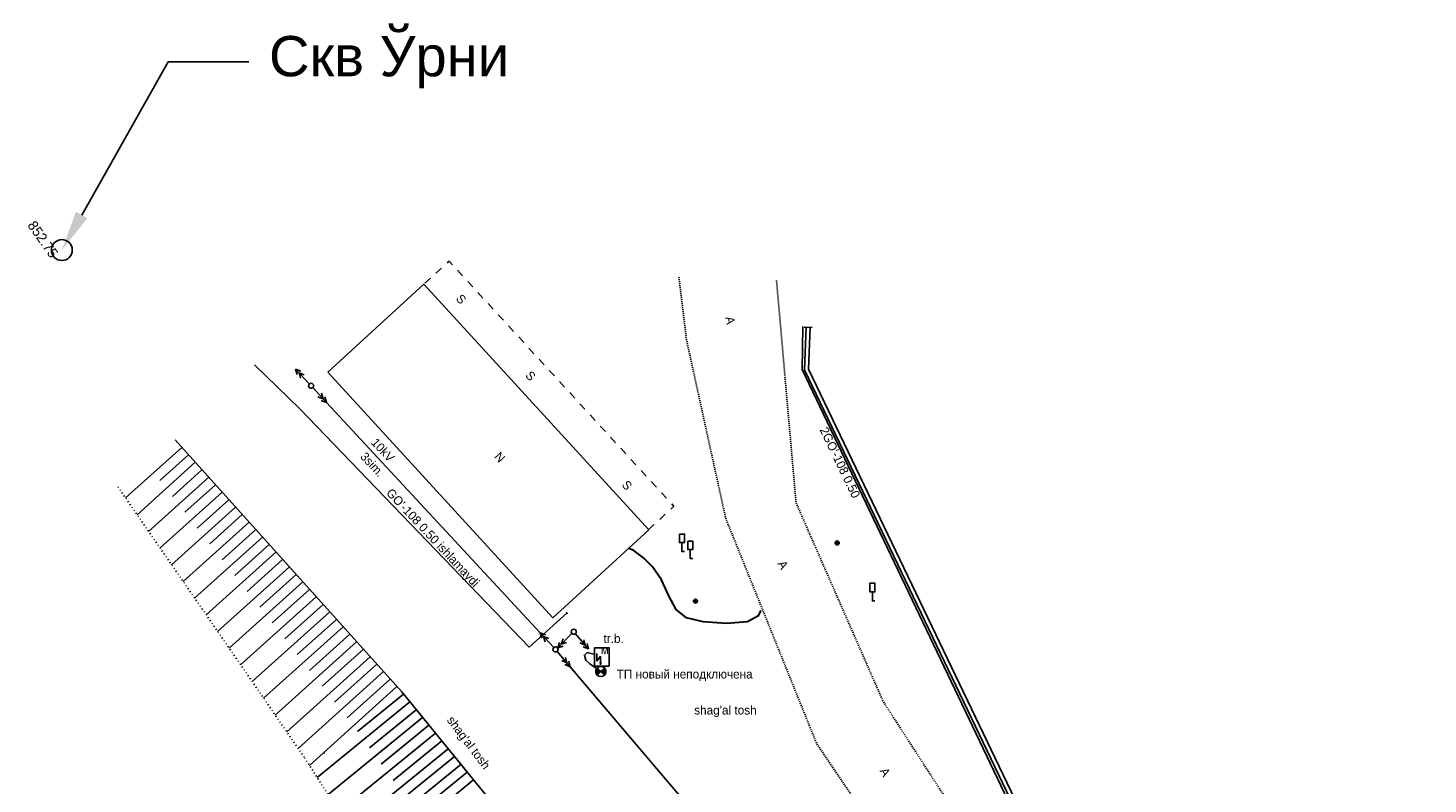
# Model space of a CAD drawing. Header units: millimetres. Extents: x 405709 to 406552, y 4254722 to 4255885.
# Tile 47 of 48: x 405718 to 405857, y 4255810 to 4255885. Entities that reach past the tile are written whole.
import ezdxf
from ezdxf import colors
from ezdxf.entities.mleader import LeaderData, LeaderLine
from ezdxf.math import Vec2, Vec3

# ---------------------------------------------------------------- set-up
doc = ezdxf.new("R2010")
doc.units = ezdxf.units.MM
doc.header["$LTSCALE"] = 0.5
for name, pattern in [('CONTI', [0]), ('Д_ТРОТ_ТРУБА', [3, 1.5, -1.5]), ('ДОРОГИ_СТРОЯЩ', [9, 8, -1]), ('Контура низ откосов  Штриховая 0.1-0.5 - - - - - - -', [0.6, 0.1, -0.5])]:
    doc.linetypes.add(name, pattern=pattern)
for name, color, linetype in [('(003) Пункты', 7, 'Continuous'), ('(007) Здания', 7, 'Continuous'), ('(013) Газопровод', 30, 'ИК_Газопровод -------г--------'), ('(016) Кабель', 1, 'Continuous'), ('(022) Возд. Линии', 7, 'Continuous'), ('(025) Дорога', 7, 'Continuous'), ('(026) Д_знаки', 7, 'Continuous'), ('(031) Горизонтали', 42, 'Continuous'), ('(037) Контуры', 7, 'Continuous'), ('(040) Ограда', 7, 'Continuous'), ('PI_OTDEFAULT', 172, 'CONTI'), ('Замечания_Шеровой', 1, 'Continuous')]:
    doc.layers.add(name, color=color, linetype=linetype)
doc.layers.add('(032) Горизонтали утолщенные', color=32, linetype='Continuous', lineweight=30)
doc.styles.add('BM-431', font='txt')
doc.styles.add('P-131', font='txt')
doc.styles.add('S', font='txtwr', dxfattribs={"oblique": 15})
doc.styles.get("Standard").update_dxf_attribs({"font": 'arial.ttf'})
doc.linetypes.add('GAZ_VOZDUSH', pattern='A,1,-2,["~",Standard,S=3,R=0,X=-1.5,Y=-1.5],-1,10', length=14)
doc.linetypes.add('ИК_Газопровод -------г--------', pattern='A,9,-0.6,["Г",Standard,S=1.2,R=0,X=0,Y=-0.6],-1.2', length=10.8)
doc.linetypes.add('ОГРАДА_ДЕР', pattern='A,2.5,["|",Standard,S=0.8,R=0,X=0,Y=-0.8],2.5', length=5)

# ---------------------------------------------------------------- blocks, each defined once
blk = doc.blocks.new('strela1')
at = {"layer": '(022) Возд. Линии'}
for p, q in [((-2, 0), (-1.5, 0.25)), ((0, 0), (-2, 0)), ((-2, 0), (-1.5, -0.25)), ((-1.5, 0), (-1, 0.25)), ((-1.5, 0), (-1, -0.25))]:
    blk.add_line(p, q, dxfattribs=at)
blk = doc.blocks.new('strela2')
at = {"layer": '(022) Возд. Линии'}
for p, q in [((0, 0), (2, 0)), ((1.5, 0), (1, 0.25)), ((1.5, 0), (1, -0.25)), ((2, 0), (1.5, 0.25)), ((2, 0), (1.5, -0.25))]:
    blk.add_line(p, q, dxfattribs=at)
blk = doc.blocks.new('STOLB')
at = {"layer": '(022) Возд. Линии'}
blk.add_circle((0, 0), 0.25, dxfattribs=at)
blk = doc.blocks.new('I02063')
at = {"linetype": 'Continuous'}
blk.add_lwpolyline([(-0.5, 3.5), (-0.5, 1.8), (0.5, 1.8), (0.5, 3.5)], close=True, dxfattribs=at)
blk.add_lwpolyline([(0.5, 0), (0, 0), (0, 1.8)], dxfattribs=at)
at = {"color": 4, "style": 'S', "oblique": 15}
blk.add_attdef('Z', (1.280972, -0.066143), '', height=2, dxfattribs=at)
blk = doc.blocks.new('tr1')
at = {"layer": '(016) Кабель', "color": 0}
for p, q in [((0.24, 2.12), (-1.12, -0.55)), ((-1.12, -0.55), (1.12, 0.55)), ((1.12, 0.55), (-0.47, -2.57)), ((-0.47, -2.57), (-0.19, -1.59)), ((0.16, -1.77), (-0.45, -2.52)), ((-0.19, -1.59), (0.16, -1.77))]:
    blk.add_line(p, q, dxfattribs=at)
blk = doc.blocks.new('I00110')
h = blk.add_hatch(color=7)
edge = h.paths.add_edge_path()
edge.add_line((0, 0), (-0.71, 0.71))
edge.add_arc((0, 0), 1, 135, 225)
edge.add_line((-0.71, -0.71), (0, 0))
edge = h.paths.add_edge_path()
edge.add_line((0, 0), (0.71, -0.71))
edge.add_arc((0, 0), 1, 315, 405)
edge.add_line((0.71, 0.71), (0, 0))
at = {"color": 7}
for points in [[(0, 0), (-0.71, 0.71, 0.414214), (-0.71, -0.71)], [(0, 0), (0.71, -0.71, 0.414214), (0.71, 0.71)]]:
    blk.add_lwpolyline(points, format="xyb", close=True, dxfattribs=at)
blk.add_lwpolyline([(0.02, 0), (0.02, 0)], dxfattribs=at)
blk.add_circle((0, 0), 1)
at = {"color": 4, "linetype": 'Continuous', "style": 'S', "oblique": 15}
blk.add_attdef('G', (1.38, 0.22), '', height=2, dxfattribs=at)
at = {"color": 4, "style": 'S', "oblique": 15}
blk.add_attdef('Z', (1.48, -2.3), '', height=2, dxfattribs=at)
blk = doc.blocks.new('мет.опора газа_1')
at = {"layer": '(013) Газопровод', "linetype": 'ByBlock', "lineweight": -2}
h = blk.add_hatch(color=0, dxfattribs=at)
h.dxf.hatch_style = 1
h.paths.add_polyline_path([(-0.2, 0, 1), (0.2, 0, 1)])
at = {"layer": '(013) Газопровод', "color": 0, "linetype": 'ByBlock', "lineweight": -2}
blk.add_circle((0, 0), 0.2, dxfattribs=at)

msp = doc.modelspace()

# ---------------------------------------------------------------- linework, layer by layer
at = {"layer": '(007) Здания', "elevation": 611.8}
msp.add_lwpolyline([(405747.82, 4255850.8), (405770.17, 4255826.41), (405779.72, 4255835.16), (405757.36, 4255859.55)], close=True, dxfattribs=at)
at = {"layer": '(007) Здания'}
msp.add_lwpolyline([(405732.65, 4255844.09), (405755.18, 4255819.04), (405786.94, 4255780.06), (405785.48, 4255773.5), (405796.86, 4255762.72), (405796.86, 4255762.72), (405803.69, 4255754.16), (405803.69, 4255754.16), (405822.45, 4255731.19), (405845.93, 4255708.51), (405845.93, 4255708.51), (405850.22, 4255700.24), (405850.22, 4255700.24), (405848.99, 4255692), (405853.17, 4255681.37), (405869.41, 4255662.64)], dxfattribs=at)
at = {"layer": '(013) Газопровод', "linetype": 'GAZ_VOZDUSH', "ltscale": 0.1, "flags": 128}
msp.add_lwpolyline([(405795.03, 4255855.36), (405794.97, 4255851.09), (405820.82, 4255796.92), (405845.74, 4255767.6), (405853.41, 4255759.45), (405874.18, 4255735.38), (405882.96, 4255723.39), (405901.15, 4255702.24), (405920.91, 4255680.45), (405929.38, 4255670.52), (405950.6, 4255645.32), (405988.51, 4255596.32), (406006.92, 4255570.94), (406043.15, 4255533.41), (406106.99, 4255462.67), (406127.11, 4255440.51), (406140.45, 4255362.66), (406150.77, 4255332.26), (406131.04, 4255325.59), (406156.06, 4255257.25), (406178.57, 4255199.29), (406192.41, 4255173.25), (406214.32, 4255146.8), (406218.81, 4255141.04), (406251.34, 4255103.82), (406291.85, 4255054.7), (406335.57, 4255005.63), (406337.09, 4255003.97), (406368.27, 4254969.82), (406407.12, 4254927.02), (406445.97, 4254886.8), (406445.97, 4254886.8), (406470.21, 4254860.19), (406472.02, 4254861.83), (406531.41, 4254800.61), (406536.73, 4254795.12)], dxfattribs=at)
at = {"layer": '(013) Газопровод', "linetype": 'GAZ_VOZDUSH', "flags": 128}
for points in [[(405740.55, 4255851.55), (405745.05, 4255847.17), (405767.82, 4255823.49), (405771.6, 4255826.89)], [(405771.68, 4255826.8), (405771.52, 4255826.97)]]:
    msp.add_lwpolyline(points, dxfattribs=at)
at = {"layer": '(016) Кабель', "color": 0}
msp.add_lwpolyline([(405774.33, 4255821.61), (405775.78, 4255821.61), (405775.78, 4255821.61), (405775.78, 4255823.42), (405774.33, 4255823.42), (405774.33, 4255821.61)], close=True, dxfattribs=at)
at = {"layer": '(022) Возд. Линии'}
for points, elevation in [([(405747.69, 4255847.81), (405768.92, 4255824.91)], 611.81), ([(405771.91, 4255821.54), (405796.61, 4255792.46)], 611.7)]:
    msp.add_lwpolyline(points, dxfattribs=dict(at, elevation=elevation))
at = {"layer": '(025) Дорога', "linetype": 'Д_ТРОТ_ТРУБА', "elevation": 612.12, "flags": 128}
msp.add_lwpolyline([(405779.7, 4255835.17), (405782.22, 4255837.48), (405759.88, 4255861.85), (405757.36, 4255859.55)], dxfattribs=at)
at = {"layer": '(025) Дорога', "linetype": 'Д_ТРОТ_ТРУБА', "ltscale": 0.1, "flags": 128}
for points in [[(405782.71, 4255860.24), (405783.47, 4255854.01), (405787.36, 4255836.3), (405796.39, 4255813.92), (405808.63, 4255795.74), (405843.72, 4255753.07), (405862.86, 4255731.2), (405891.1, 4255699.23), (405914.16, 4255672.75), (405943.54, 4255638.22), (405980.33, 4255590.23), (406010.07, 4255552.29), (406064.58, 4255491.75), (406108.76, 4255440.9), (406113.18, 4255434.06), (406118.12, 4255421.02), (406120.85, 4255408.44), (406126.98, 4255365.99), (406137.21, 4255327.49), (406160.86, 4255259.22), (406178.71, 4255213.81), (406200.1, 4255174.46), (406222.74, 4255145.75), (406254.79, 4255104.9), (406294.71, 4255057.74), (406338.64, 4255007.09), (406369.81, 4254978.53), (406414.24, 4254934.91), (406453.89, 4254898.61), (406488.53, 4254862.47), (406540.02, 4254812.34), (406547.48, 4254805.08)], [(405792.41, 4255859.93), (405792.62, 4255857.58), (405794.35, 4255837.84), (405803, 4255818.1), (405814.96, 4255799.59), (405842.79, 4255764.93), (405849.21, 4255758.39), (405869.35, 4255735.77), (405896.65, 4255703.71), (405919.57, 4255678.09), (405948.63, 4255643.75), (405986.03, 4255594.96), (406015.5, 4255556.65), (406069.89, 4255496.47), (406113.85, 4255444.77), (406118.74, 4255436.37), (406128.1, 4255410.1), (406133.83, 4255367.76), (406143.44, 4255331.11), (406167.01, 4255262.32), (406185.66, 4255218.65), (406206.37, 4255178.48), (406227.34, 4255150.26), (406260.63, 4255109.14), (406299.97, 4255062.75), (406343.98, 4255012.44), (406373.42, 4254985.15), (406419.05, 4254940.39), (406457.26, 4254905.72), (406493.93, 4254868.27), (406544.01, 4254818.78), (406552.15, 4254810.74)]]:
    msp.add_lwpolyline(points, dxfattribs=at)
at = {"layer": '(031) Горизонтали'}
for points in [[(405774.33, 4255822.73, 611.5), (405774.26, 4255822.78, 611.5), (405773.61, 4255822.95, 611.5), (405773.32, 4255822.69, 611.5), (405773.47, 4255822.19, 611.5)], [(405773.47, 4255822.19, 611.5), (405773.85, 4255821.82, 611.5), (405774.96, 4255821.06, 611.51)], [(405775.31, 4255821.41, 611.51), (405775.23, 4255821.61, 611.5)], [(405747.49, 4255812.94, 608.5), (405747.47, 4255812.96, 608.5), (405747.45, 4255812.98, 608.5)]]:
    msp.add_polyline3d(points, dxfattribs=at)
at = {"layer": '(032) Горизонтали утолщенные'}
msp.add_polyline3d([(405790.86, 4255827.14, 612), (405790.57, 4255826.56, 612), (405789.54, 4255826, 612), (405787.44, 4255825.84, 612), (405785.12, 4255826.01, 612), (405783.47, 4255826.4, 612), (405782.44, 4255827.22, 612), (405781.71, 4255828.6, 612), (405780.99, 4255830.16, 612), (405780.08, 4255831.46, 612), (405779.2, 4255832.36, 612), (405778.26, 4255833.07, 612), (405777.69, 4255833.31, 612)], dxfattribs=at)
at = {"layer": '(037) Контуры', "linetype": 'Контура низ откосов  Штриховая 0.1-0.5 - - - - - - -'}
msp.add_lwpolyline([(405726.96, 4255839.42), (405745.52, 4255812.5), (405773.93, 4255767.74), (405784.53, 4255765.91), (405784.89, 4255762.03), (405813.75, 4255730.42), (405835.21, 4255703.08), (405841.33, 4255697.29), (405848.83, 4255677.5), (405868.13, 4255655.24), (405880.51, 4255644.01), (405879.95, 4255637), (405944.54, 4255555.46), (406030.5, 4255451.91), (406057.86, 4255411.1), (406087.34, 4255361.84)], dxfattribs=at)
at = {"layer": '(040) Ограда', "elevation": 612.46, "flags": 128}
for points in [[(405795.15, 4255855.3), (405795.95, 4255855.27)], [(405795.35, 4255855.29), (405795.19, 4255851.04), (405821.07, 4255797.07), (405823.82, 4255798.39)]]:
    msp.add_lwpolyline(points, dxfattribs=at)
at = {"layer": '(040) Ограда', "linetype": 'ОГРАДА_ДЕР', "elevation": 612.46, "flags": 128}
msp.add_lwpolyline([(405795.75, 4255855.27), (405795.59, 4255851.12), (405821.25, 4255797.6), (405823.65, 4255798.75)], dxfattribs=at)
for p, q in [((405733.32, 4255843.34), (405727.72, 4255838.31)), ((405733.99, 4255842.6), (405731.14, 4255840.04)), ((405734.65, 4255841.86), (405728.87, 4255836.65)), ((405735.32, 4255841.12), (405732.38, 4255838.47)), ((405735.99, 4255840.37), (405730.01, 4255834.99)), ((405736.66, 4255839.63), (405733.62, 4255836.9)), ((405737.33, 4255838.89), (405731.15, 4255833.33)), ((405738, 4255838.14), (405734.86, 4255835.32)), ((405738.66, 4255837.4), (405732.3, 4255831.67)), ((405739.33, 4255836.66), (405736.1, 4255833.75)), ((405740, 4255835.91), (405733.44, 4255830.02)), ((405741.34, 4255834.43), (405734.59, 4255828.36)), ((405740.67, 4255835.17), (405737.34, 4255832.18)), ((405742.67, 4255832.94), (405735.73, 4255826.7)), ((405742.01, 4255833.68), (405738.58, 4255830.61)), ((405744.01, 4255831.46), (405736.87, 4255825.04)), ((405743.34, 4255832.2), (405739.82, 4255829.03)), ((405745.35, 4255829.97), (405738.02, 4255823.38)), ((405744.68, 4255830.71), (405741.06, 4255827.46)), ((405746.68, 4255828.48), (405739.16, 4255821.72)), ((405746.02, 4255829.23), (405742.3, 4255825.89)), ((405748.02, 4255827), (405740.31, 4255820.06)), ((405747.35, 4255827.74), (405743.54, 4255824.31)), ((405748.69, 4255826.25), (405744.78, 4255822.74)), ((405749.36, 4255825.51), (405741.45, 4255818.4)), ((405750.02, 4255824.77), (405746.02, 4255821.17)), ((405750.69, 4255824.03), (405742.59, 4255816.74)), ((405751.36, 4255823.28), (405747.26, 4255819.6)), ((405752.03, 4255822.54), (405743.74, 4255815.08)), ((405752.7, 4255821.8), (405748.5, 4255818.02)), ((405753.37, 4255821.05), (405744.88, 4255813.42)), ((405754.03, 4255820.31), (405749.74, 4255816.45)), ((405754.7, 4255819.57), (405746, 4255811.74)), ((405755.36, 4255818.81), (405750.79, 4255815.1)), ((405755.99, 4255818.04), (405746.77, 4255810.53)), ((405756.62, 4255817.27), (405751.97, 4255813.47)), ((405757.25, 4255816.49), (405747.85, 4255808.83)), ((405758.52, 4255814.94), (405748.93, 4255807.13)), ((405757.88, 4255815.72), (405753.14, 4255811.85)), ((405759.78, 4255813.39), (405750, 4255805.43)), ((405759.15, 4255814.17), (405754.31, 4255810.22)), ((405761.04, 4255811.84), (405751.08, 4255803.73)), ((405760.41, 4255812.62), (405755.48, 4255808.6)), ((405762.3, 4255810.29), (405752.16, 4255802.03)), ((405761.67, 4255811.07), (405756.65, 4255806.97))]:
    msp.add_line(p, q)
msp.add_circle((405721.4, 4255862.95), 1.04)

# ---------------------------------------------------------------- block references
at = {"layer": '(003) Пункты', "xscale": 0.5, "yscale": 0.5, "zscale": 0.5}
msp.add_blockref('I00110', (405774.96, 4255821.06, 611.51), dxfattribs=at)
at = {"layer": '(013) Газопровод', "color": 7, "linetype": 'ByBlock'}
for p in [(405798.44, 4255833.84), (405784.36, 4255828.06)]:
    msp.add_blockref('мет.опора газа_1', p, dxfattribs=at)
at = {"layer": '(016) Кабель', "color": 0, "linetype": 'ByBlock', "xscale": 0.2460629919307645, "yscale": 0.2460629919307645, "zscale": 0.2460629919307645, "rotation": 26.94825585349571}
msp.add_blockref('tr1', (405774.74, 4255822.35), dxfattribs=at)
at = {"layer": '(022) Возд. Линии'}
for name, p, rotation in [('strela1', (405745.99, 4255849.64, 611.81), 312.833578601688), ('STOLB', (405746.16, 4255849.46, 611.81), 312.833578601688), ('strela2', (405746.33, 4255849.28, 611.81), 312.833578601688), ('strela2', (405770.28, 4255823.44, 611.7), 132.8385614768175), ('strela2', (405772.08, 4255824.84, 611.6), 225.2101408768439), ('STOLB', (405772.26, 4255825.02, 611.6), 132.833578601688), ('strela1', (405772.42, 4255824.83, 611.6), 130.35045667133), ('STOLB', (405770.45, 4255823.26, 611.7), 132.833578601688), ('strela1', (405770.61, 4255823.07, 611.7), 130.35045667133)]:
    msp.add_blockref(name, p, dxfattribs=dict(at, rotation=rotation))
at = {"layer": '(026) Д_знаки', "xscale": 0.5, "yscale": 0.5, "zscale": 0.5}
for p in [(405783.02, 4255832.98, 612.14), (405783.84, 4255832.28, 612.12), (405801.94, 4255828.08, 611.99)]:
    msp.add_blockref('I02063', p, dxfattribs=at)

# ---------------------------------------------------------------- texts
at = {"layer": '(007) Здания', "linetype": 'Continuous', "style": 'P-131'}
msp.add_text('N', height=0.88, rotation=313.2148, dxfattribs=at).set_placement((405764.31, 4255842.37))
at = {"layer": '(013) Газопровод', "color": 0, "linetype": 'Continuous', "style": 'BM-431'}
for s, rotation, p in [("2GO'-108 0.50", 295.5187, (405796.68, 4255845.09)), ("GO'-108 0.50 ishlamaydi", 313.1763, (405753.57, 4255838.75))]:
    msp.add_text(s, height=0.875, rotation=rotation, dxfattribs=at).set_placement(p)
at = {"layer": '(016) Кабель', "color": 0}
for s, style, p in [('tr.b.', 'BM-431', (405775.22, 4255823.91, 611.59)), ('м', 'P-131', (405774.95, 4255822.79))]:
    msp.add_text(s, height=0.875, dxfattribs=dict(at, style=style)).set_placement(p)
at = {"layer": '(022) Возд. Линии', "style": 'BM-431'}
for s, p in [('10kV', (405752.07, 4255843.76, 1223.61)), ('3sim.', (405750.98, 4255842.37, 1223.61))]:
    msp.add_text(s, height=0.875, rotation=312.8336, dxfattribs=at).set_placement(p)
at = {"layer": '(025) Дорога', "linetype": 'ДОРОГИ_СТРОЯЩ', "style": 'BM-431'}
for s, rotation, p in [('S', 312.5041, (405760.49, 4255858.07)), ('A', 280.6765, (405787.31, 4255856.26)), ('S', 312.5041, (405767.39, 4255850.44)), ('S', 312.5041, (405776.97, 4255839.57)), ('A', 299.3908, (405792.49, 4255831.79)), ('A', 299.3908, (405802.63, 4255811.19))]:
    msp.add_text(s, height=0.875, rotation=rotation, dxfattribs=at).set_placement(p)
at = {"layer": '(037) Контуры', "color": 0, "linetype": 'ByBlock', "style": 'BM-431'}
msp.add_text("shag'al tosh", height=0.875, dxfattribs=at).set_placement((405784.23, 4255816.79))
msp.add_text("shag'al tosh", height=0.875, rotation=307.0601, dxfattribs=at).set_placement((405759.61, 4255816.21))
at = {"layer": 'PI_OTDEFAULT', "color": 250, "ltscale": 3, "style": 'BM-431'}
msp.add_text('852.75', height=1, rotation=305, dxfattribs=at).set_placement((405717.94, 4255865.41))
at = {"layer": 'Замечания_Шеровой', "color": 4, "linetype": 'Continuous', "style": 'BM-431'}
msp.add_text('ТП новый неподключена', height=0.875, dxfattribs=at).set_placement((405776.53, 4255820.37, 666.5))

# ---------------------------------------------------------------- leaders
ml = msp.add_multileader_mtext('Standard')
ml.set_content('Скв Ўрни', color=256)
ml.set_leader_properties()
ml.build(insert=Vec2(0, 0))
ctx = ml.context
ctx.base_point, ctx.plane_origin = Vec3(405739.98, 4255881.66), Vec3(405721.4, 4255862.95)
notes = []
notes.append((ctx, [(0, (1, 1, 0), (405731.98, 4255881.66), (1, 0), 8, [(0, [(405721.4, 4255862.95)], 0, [])])]))
ctx.mtext.insert, ctx.mtext.flow_direction = Vec3(405741.98, 4255884.22), 5
for ctx, leaders in notes:
    for number, flags, end, landing, length, lines in leaders:
        leader = LeaderData()
        leader.index, (leader.has_last_leader_line, leader.has_dogleg_vector, leader.attachment_direction) = number, flags
        leader.last_leader_point, leader.dogleg_vector, leader.dogleg_length = Vec3(end), Vec3(landing), length
        for number, points, colour, breaks in lines:
            line = LeaderLine()
            line.index, line.vertices, line.color, line.breaks = number, Vec3.list(points), colors.encode_raw_color(colour), breaks
            leader.lines.append(line)
        ctx.leaders.append(leader)

doc.saveas('drawing.dxf')
